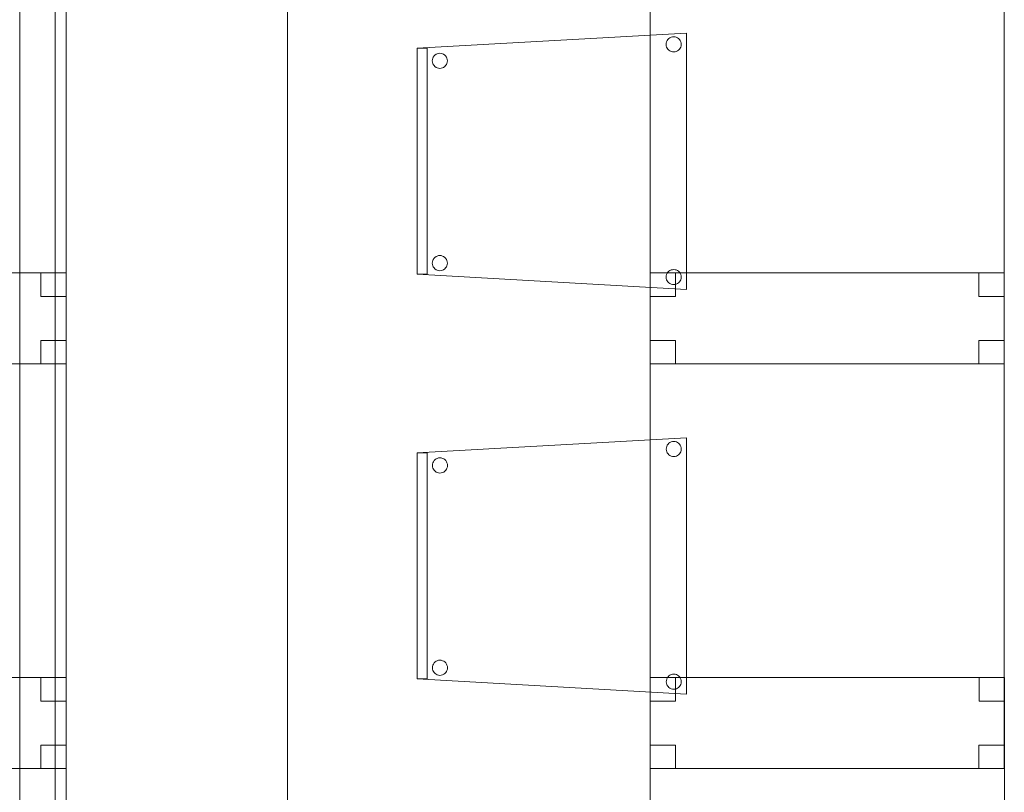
# Model space of a CAD drawing. Header units: metres. Extents: x 391.1 to 430.4, y 12.7 to 29.8.
# Tile 19 of 104: x 400.8 to 402.7, y 14.9 to 16.4. Entities that reach past the tile are written whole.
import ezdxf

# ---------------------------------------------------------------- set-up
doc = ezdxf.new("R2010")
doc.units = ezdxf.units.M
doc.layers.add('01_SUELOS', color=7, linetype='Continuous', lineweight=25, true_color=0x007f00)
for name, color, linetype, lineweight in [('02_MOBILIARIO', 7, 'Continuous', 18), ('A-DETL-____-MBND', 7, 'Continuous', 18), ('S-BEAM-____-OTLN', 7, 'Continuous', 18)]:
    doc.layers.add(name, color=color, linetype=linetype, lineweight=lineweight)

# ---------------------------------------------------------------- blocks, each defined once
blk = doc.blocks.new('Family - Forjat PS-1-153468-02_SAN_P0')
at = {"layer": 'A-DETL-____-MBND', "color": 253, "true_color": 0xaaaaaa}
for p, q in [((0, 14.8491), (0, 0.8)), ((0, 0.8), (0, 14.8491))]:
    blk.add_line(p, q, dxfattribs=at)
blk = doc.blocks.new('Family - Jàssera PS-2-153495-02_SAN_P0')
at = {"layer": 'A-DETL-____-MBND', "color": 253, "true_color": 0xaaaaaa}
for p, q in [((0.5298, 0), (0.5298, 14.0491)), ((0.5298, 14.0491), (0.5298, 0))]:
    blk.add_line(p, q, dxfattribs=at)
blk = doc.blocks.new('Family - Taula 80X70_PB-155372-02_SAN_P0')
at = {"layer": 'A-DETL-____-MBND', "color": 253, "true_color": 0xaaaaaa}
for p, q in [((0, 0), (0, 0.98)), ((0, 0.98), (0.7001, 0.98)), ((0.7001, 0.98), (0, 0.98)), ((0, 0.98), (0, 0)), ((0, 0.9336), (0, 0.98)), ((0, 0.98), (0.05, 0.98)), ((0.05, 0.98), (0, 0.98)), ((0, 0.98), (0, 0.9336)), ((0.05, 0.98), (0.05, 0.9336)), ((0.05, 0.9336), (0.05, 0.98)), ((0.6501, 0.9336), (0.6501, 0.98)), ((0.6501, 0.98), (0.7001, 0.98)), ((0.7001, 0.98), (0.6501, 0.98)), ((0.6501, 0.98), (0.6501, 0.9336)), ((0.7001, 0.98), (0.7001, 0)), ((0.7001, 0), (0.7001, 0.98)), ((0.7001, 0.98), (0.7001, 0.9336)), ((0.7001, 0.9336), (0.7001, 0.98)), ((0.05, 0.9336), (0, 0.9336)), ((0, 0.9336), (0.05, 0.9336)), ((0.7001, 0.9336), (0.6501, 0.9336)), ((0.6501, 0.9336), (0.7001, 0.9336)), ((0, 0), (0, 0.0464)), ((0, 0.0464), (0.05, 0.0464)), ((0.05, 0.0464), (0, 0.0464)), ((0, 0.0464), (0, 0)), ((0.05, 0.0464), (0.05, 0)), ((0.05, 0), (0.05, 0.0464)), ((0.6501, 0), (0.6501, 0.0464)), ((0.6501, 0.0464), (0.7001, 0.0464)), ((0.7001, 0.0464), (0.6501, 0.0464)), ((0.6501, 0.0464), (0.6501, 0)), ((0.7001, 0.0464), (0.7001, 0)), ((0.7001, 0), (0.7001, 0.0464)), ((0.7001, 0), (0, 0)), ((0.05, 0), (0, 0)), ((0, 0), (0.05, 0)), ((0.7001, 0), (0.6501, 0)), ((0.6501, 0), (0.7001, 0)), ((0, 0), (0.7001, 0))]:
    blk.add_line(p, q, dxfattribs=at)
blk = doc.blocks.new('Family - Taula 80X70_PB-155531-02_SAN_P0')
at = {"layer": 'A-DETL-____-MBND', "color": 253, "true_color": 0xaaaaaa}
for p, q in [((0, 0.9336), (0, 0.98)), ((0, 0.98), (0.05, 0.98)), ((0.05, 0.98), (0, 0.98)), ((0, 0.98), (0, 0.9336)), ((0, 0), (0, 0.98)), ((0, 0.98), (0.7001, 0.98)), ((0.7001, 0.98), (0, 0.98)), ((0, 0.98), (0, 0)), ((0.05, 0.98), (0.05, 0.9336)), ((0.05, 0.9336), (0.05, 0.98)), ((0.6501, 0.9336), (0.6501, 0.98)), ((0.6501, 0.98), (0.7001, 0.98)), ((0.7001, 0.98), (0.6501, 0.98)), ((0.6501, 0.98), (0.6501, 0.9336)), ((0.7001, 0.98), (0.7001, 0.9336)), ((0.7001, 0.9336), (0.7001, 0.98)), ((0.7001, 0.98), (0.7001, 0)), ((0.7001, 0), (0.7001, 0.98)), ((0.05, 0.9336), (0, 0.9336)), ((0, 0.9336), (0.05, 0.9336)), ((0.7001, 0.9336), (0.6501, 0.9336)), ((0.6501, 0.9336), (0.7001, 0.9336)), ((0, 0), (0, 0.0464)), ((0, 0.0464), (0.05, 0.0464)), ((0.05, 0.0464), (0, 0.0464)), ((0, 0.0464), (0, 0)), ((0.05, 0.0464), (0.05, 0)), ((0.05, 0), (0.05, 0.0464)), ((0.6501, 0), (0.6501, 0.0464)), ((0.6501, 0.0464), (0.7001, 0.0464)), ((0.7001, 0.0464), (0.6501, 0.0464)), ((0.6501, 0.0464), (0.6501, 0)), ((0.7001, 0.0464), (0.7001, 0)), ((0.7001, 0), (0.7001, 0.0464)), ((0.05, 0), (0, 0)), ((0, 0), (0.05, 0)), ((0.7001, 0), (0, 0)), ((0.7001, 0), (0.6501, 0)), ((0.6501, 0), (0.7001, 0)), ((0, 0), (0.7001, 0))]:
    blk.add_line(p, q, dxfattribs=at)
blk = doc.blocks.new('Family - Taula 80X70_PB-155541-02_SAN_P0')
at = {"layer": 'A-DETL-____-MBND', "color": 253, "true_color": 0xaaaaaa}
for p, q in [((0, 0.9336), (0, 0.98)), ((0, 0.98), (0.05, 0.98)), ((0.05, 0.98), (0, 0.98)), ((0, 0.98), (0, 0.9336)), ((0, 0), (0, 0.98)), ((0, 0.98), (0.7001, 0.98)), ((0.7001, 0.98), (0, 0.98)), ((0, 0.98), (0, 0)), ((0.05, 0.98), (0.05, 0.9336)), ((0.05, 0.9336), (0.05, 0.98)), ((0.6501, 0.9336), (0.6501, 0.98)), ((0.6501, 0.98), (0.7001, 0.98)), ((0.7001, 0.98), (0.6501, 0.98)), ((0.6501, 0.98), (0.6501, 0.9336)), ((0.7001, 0.98), (0.7001, 0)), ((0.7001, 0), (0.7001, 0.98)), ((0.7001, 0.98), (0.7001, 0.9336)), ((0.7001, 0.9336), (0.7001, 0.98)), ((0.05, 0.9336), (0, 0.9336)), ((0, 0.9336), (0.05, 0.9336)), ((0.7001, 0.9336), (0.6501, 0.9336)), ((0.6501, 0.9336), (0.7001, 0.9336)), ((0, 0), (0, 0.0464)), ((0, 0.0464), (0.05, 0.0464)), ((0.05, 0.0464), (0, 0.0464)), ((0, 0.0464), (0, 0)), ((0.05, 0.0464), (0.05, 0)), ((0.05, 0), (0.05, 0.0464)), ((0.6501, 0), (0.6501, 0.0464)), ((0.6501, 0.0464), (0.7001, 0.0464)), ((0.7001, 0.0464), (0.6501, 0.0464)), ((0.6501, 0.0464), (0.6501, 0)), ((0.7001, 0.0464), (0.7001, 0)), ((0.7001, 0), (0.7001, 0.0464)), ((0.7001, 0), (0, 0)), ((0.05, 0), (0, 0)), ((0, 0), (0.05, 0)), ((0.7001, 0), (0.6501, 0)), ((0.6501, 0), (0.7001, 0)), ((0, 0), (0.7001, 0))]:
    blk.add_line(p, q, dxfattribs=at)
blk = doc.blocks.new('Family - Cadira confident_PB-155613-02_SAN_P0')
at = {"layer": 'A-DETL-____-MBND', "color": 253, "true_color": 0xaaaaaa}
for p, q in [((0, 0.4765), (0.5326, 0.5065)), ((0.5326, 0.5065), (0, 0.4765)), ((0.5326, 0.5065), (0.5326, 0)), ((0.5326, 0), (0.5326, 0.5065)), ((0.4926, 0.4842), (0.4928, 0.4868)), ((0.4928, 0.4868), (0.4926, 0.4842)), ((0.4928, 0.4868), (0.4935, 0.4893)), ((0.4935, 0.4893), (0.4928, 0.4868)), ((0.4935, 0.4893), (0.4946, 0.4917)), ((0.4946, 0.4917), (0.4935, 0.4893)), ((0.4946, 0.4917), (0.4961, 0.4938)), ((0.4961, 0.4938), (0.4946, 0.4917)), ((0.4961, 0.4938), (0.4979, 0.4957)), ((0.4979, 0.4957), (0.4961, 0.4938)), ((0.4979, 0.4957), (0.5, 0.4972)), ((0.5, 0.4972), (0.4979, 0.4957)), ((0.5, 0.4972), (0.5024, 0.4983)), ((0.5024, 0.4983), (0.5, 0.4972)), ((0.5024, 0.4983), (0.5049, 0.4989)), ((0.5049, 0.4989), (0.5024, 0.4983)), ((0.5049, 0.4989), (0.5075, 0.4992)), ((0.5075, 0.4992), (0.5049, 0.4989)), ((0.5075, 0.4992), (0.5101, 0.4989)), ((0.5101, 0.4989), (0.5075, 0.4992)), ((0.5101, 0.4989), (0.5126, 0.4983)), ((0.5126, 0.4983), (0.5101, 0.4989)), ((0.5126, 0.4983), (0.515, 0.4972)), ((0.515, 0.4972), (0.5126, 0.4983)), ((0.515, 0.4972), (0.5171, 0.4957)), ((0.5171, 0.4957), (0.515, 0.4972)), ((0.5171, 0.4957), (0.519, 0.4938)), ((0.519, 0.4938), (0.5171, 0.4957)), ((0.519, 0.4938), (0.5204, 0.4917)), ((0.5204, 0.4917), (0.519, 0.4938)), ((0.5204, 0.4917), (0.5215, 0.4893)), ((0.5215, 0.4893), (0.5204, 0.4917)), ((0.5215, 0.4893), (0.5222, 0.4868)), ((0.5222, 0.4868), (0.5215, 0.4893)), ((0.5222, 0.4868), (0.5224, 0.4842)), ((0.5224, 0.4842), (0.5222, 0.4868)), ((0, 0.4765), (0.02, 0.4765)), ((0, 0.03), (0, 0.4765)), ((0.02, 0.4765), (0, 0.4765)), ((0, 0.4765), (0, 0.03)), ((0, 0.03), (0, 0.4765)), ((0, 0.4765), (0, 0.03)), ((0.02, 0.4765), (0.02, 0.03)), ((0.02, 0.03), (0.02, 0.4765)), ((0.4928, 0.4816), (0.4926, 0.4842)), ((0.4926, 0.4842), (0.4928, 0.4816)), ((0.4935, 0.4791), (0.4928, 0.4816)), ((0.4928, 0.4816), (0.4935, 0.4791)), ((0.4946, 0.4768), (0.4935, 0.4791)), ((0.4935, 0.4791), (0.4946, 0.4768)), ((0.4961, 0.4746), (0.4946, 0.4768)), ((0.4946, 0.4768), (0.4961, 0.4746)), ((0.4979, 0.4728), (0.4961, 0.4746)), ((0.4961, 0.4746), (0.4979, 0.4728)), ((0.5, 0.4713), (0.4979, 0.4728)), ((0.4979, 0.4728), (0.5, 0.4713)), ((0.5024, 0.4702), (0.5, 0.4713)), ((0.5, 0.4713), (0.5024, 0.4702)), ((0.5049, 0.4695), (0.5024, 0.4702)), ((0.5024, 0.4702), (0.5049, 0.4695)), ((0.5075, 0.4693), (0.5049, 0.4695)), ((0.5049, 0.4695), (0.5075, 0.4693)), ((0.5101, 0.4695), (0.5075, 0.4693)), ((0.5075, 0.4693), (0.5101, 0.4695)), ((0.5126, 0.4702), (0.5101, 0.4695)), ((0.5101, 0.4695), (0.5126, 0.4702)), ((0.515, 0.4713), (0.5126, 0.4702)), ((0.5126, 0.4702), (0.515, 0.4713)), ((0.5171, 0.4728), (0.515, 0.4713)), ((0.515, 0.4713), (0.5171, 0.4728)), ((0.519, 0.4746), (0.5171, 0.4728)), ((0.5171, 0.4728), (0.519, 0.4746)), ((0.5204, 0.4768), (0.519, 0.4746)), ((0.519, 0.4746), (0.5204, 0.4768)), ((0.5215, 0.4791), (0.5204, 0.4768)), ((0.5204, 0.4768), (0.5215, 0.4791)), ((0.5222, 0.4816), (0.5215, 0.4791)), ((0.5215, 0.4791), (0.5222, 0.4816)), ((0.5224, 0.4842), (0.5222, 0.4816)), ((0.5222, 0.4816), (0.5224, 0.4842)), ((0.0302, 0.4519), (0.0304, 0.4545)), ((0.0304, 0.4545), (0.0302, 0.4519)), ((0.0304, 0.4493), (0.0302, 0.4519)), ((0.0302, 0.4519), (0.0304, 0.4493)), ((0.0304, 0.4545), (0.0311, 0.457)), ((0.0311, 0.457), (0.0304, 0.4545)), ((0.0311, 0.4468), (0.0304, 0.4493)), ((0.0304, 0.4493), (0.0311, 0.4468)), ((0.0311, 0.457), (0.0322, 0.4593)), ((0.0322, 0.4593), (0.0311, 0.457)), ((0.0322, 0.4593), (0.0337, 0.4615)), ((0.0337, 0.4615), (0.0322, 0.4593)), ((0.0337, 0.4615), (0.0355, 0.4633)), ((0.0355, 0.4633), (0.0337, 0.4615)), ((0.0355, 0.4633), (0.0376, 0.4648)), ((0.0376, 0.4648), (0.0355, 0.4633)), ((0.0376, 0.4648), (0.04, 0.4659)), ((0.04, 0.4659), (0.0376, 0.4648)), ((0.04, 0.4659), (0.0425, 0.4666)), ((0.0425, 0.4666), (0.04, 0.4659)), ((0.0425, 0.4666), (0.0451, 0.4668)), ((0.0451, 0.4668), (0.0425, 0.4666)), ((0.0451, 0.4668), (0.0477, 0.4666)), ((0.0477, 0.4666), (0.0451, 0.4668)), ((0.0477, 0.4666), (0.0502, 0.4659)), ((0.0502, 0.4659), (0.0477, 0.4666)), ((0.0502, 0.4659), (0.0526, 0.4648)), ((0.0526, 0.4648), (0.0502, 0.4659)), ((0.0526, 0.4648), (0.0547, 0.4633)), ((0.0547, 0.4633), (0.0526, 0.4648)), ((0.0547, 0.4633), (0.0565, 0.4615)), ((0.0565, 0.4615), (0.0547, 0.4633)), ((0.0565, 0.4615), (0.058, 0.4593)), ((0.058, 0.4593), (0.0565, 0.4615)), ((0.058, 0.4593), (0.0591, 0.457)), ((0.0591, 0.457), (0.058, 0.4593)), ((0.0591, 0.457), (0.0598, 0.4545)), ((0.0598, 0.4545), (0.0591, 0.457)), ((0.0598, 0.4493), (0.0591, 0.4468)), ((0.0591, 0.4468), (0.0598, 0.4493)), ((0.0598, 0.4545), (0.06, 0.4519)), ((0.06, 0.4519), (0.0598, 0.4545)), ((0.06, 0.4519), (0.0598, 0.4493)), ((0.0598, 0.4493), (0.06, 0.4519)), ((0.0322, 0.4444), (0.0311, 0.4468)), ((0.0311, 0.4468), (0.0322, 0.4444)), ((0.0337, 0.4423), (0.0322, 0.4444)), ((0.0322, 0.4444), (0.0337, 0.4423)), ((0.0355, 0.4404), (0.0337, 0.4423)), ((0.0337, 0.4423), (0.0355, 0.4404)), ((0.0376, 0.4389), (0.0355, 0.4404)), ((0.0355, 0.4404), (0.0376, 0.4389)), ((0.04, 0.4378), (0.0376, 0.4389)), ((0.0376, 0.4389), (0.04, 0.4378)), ((0.0425, 0.4372), (0.04, 0.4378)), ((0.04, 0.4378), (0.0425, 0.4372)), ((0.0451, 0.4369), (0.0425, 0.4372)), ((0.0425, 0.4372), (0.0451, 0.4369)), ((0.0477, 0.4372), (0.0451, 0.4369)), ((0.0451, 0.4369), (0.0477, 0.4372)), ((0.0502, 0.4378), (0.0477, 0.4372)), ((0.0477, 0.4372), (0.0502, 0.4378)), ((0.0526, 0.4389), (0.0502, 0.4378)), ((0.0502, 0.4378), (0.0526, 0.4389)), ((0.0547, 0.4404), (0.0526, 0.4389)), ((0.0526, 0.4389), (0.0547, 0.4404)), ((0.0565, 0.4423), (0.0547, 0.4404)), ((0.0547, 0.4404), (0.0565, 0.4423)), ((0.058, 0.4444), (0.0565, 0.4423)), ((0.0565, 0.4423), (0.058, 0.4444)), ((0.0591, 0.4468), (0.058, 0.4444)), ((0.058, 0.4444), (0.0591, 0.4468)), ((0.0311, 0.057), (0.0322, 0.0593)), ((0.0322, 0.0593), (0.0311, 0.057)), ((0.0322, 0.0593), (0.0337, 0.0615)), ((0.0337, 0.0615), (0.0322, 0.0593)), ((0.0337, 0.0615), (0.0355, 0.0633)), ((0.0355, 0.0633), (0.0337, 0.0615)), ((0.0355, 0.0633), (0.0376, 0.0648)), ((0.0376, 0.0648), (0.0355, 0.0633)), ((0.0376, 0.0648), (0.04, 0.0659)), ((0.04, 0.0659), (0.0376, 0.0648)), ((0.04, 0.0659), (0.0425, 0.0666)), ((0.0425, 0.0666), (0.04, 0.0659)), ((0.0425, 0.0666), (0.0451, 0.0668)), ((0.0451, 0.0668), (0.0425, 0.0666)), ((0.0451, 0.0668), (0.0477, 0.0666)), ((0.0477, 0.0666), (0.0451, 0.0668)), ((0.0477, 0.0666), (0.0502, 0.0659)), ((0.0502, 0.0659), (0.0477, 0.0666)), ((0.0502, 0.0659), (0.0526, 0.0648)), ((0.0526, 0.0648), (0.0502, 0.0659)), ((0.0526, 0.0648), (0.0547, 0.0633)), ((0.0547, 0.0633), (0.0526, 0.0648)), ((0.0547, 0.0633), (0.0565, 0.0615)), ((0.0565, 0.0615), (0.0547, 0.0633)), ((0.0565, 0.0615), (0.058, 0.0593)), ((0.058, 0.0593), (0.0565, 0.0615)), ((0.058, 0.0593), (0.0591, 0.057)), ((0.0591, 0.057), (0.058, 0.0593)), ((0.0302, 0.0519), (0.0304, 0.0545)), ((0.0304, 0.0545), (0.0302, 0.0519)), ((0.0304, 0.0493), (0.0302, 0.0519)), ((0.0302, 0.0519), (0.0304, 0.0493)), ((0.0304, 0.0545), (0.0311, 0.057)), ((0.0311, 0.057), (0.0304, 0.0545)), ((0.0311, 0.0468), (0.0304, 0.0493)), ((0.0304, 0.0493), (0.0311, 0.0468)), ((0.0322, 0.0444), (0.0311, 0.0468)), ((0.0311, 0.0468), (0.0322, 0.0444)), ((0.0337, 0.0423), (0.0322, 0.0444)), ((0.0322, 0.0444), (0.0337, 0.0423)), ((0.0355, 0.0404), (0.0337, 0.0423)), ((0.0337, 0.0423), (0.0355, 0.0404)), ((0.0376, 0.0389), (0.0355, 0.0404)), ((0.0355, 0.0404), (0.0376, 0.0389)), ((0.0547, 0.0404), (0.0526, 0.0389)), ((0.0526, 0.0389), (0.0547, 0.0404)), ((0.0565, 0.0423), (0.0547, 0.0404)), ((0.0547, 0.0404), (0.0565, 0.0423)), ((0.058, 0.0444), (0.0565, 0.0423)), ((0.0565, 0.0423), (0.058, 0.0444)), ((0.0591, 0.0468), (0.058, 0.0444)), ((0.058, 0.0444), (0.0591, 0.0468)), ((0.0591, 0.057), (0.0598, 0.0545)), ((0.0598, 0.0545), (0.0591, 0.057)), ((0.0598, 0.0493), (0.0591, 0.0468)), ((0.0591, 0.0468), (0.0598, 0.0493)), ((0.0598, 0.0545), (0.06, 0.0519)), ((0.06, 0.0519), (0.0598, 0.0545)), ((0.06, 0.0519), (0.0598, 0.0493)), ((0.0598, 0.0493), (0.06, 0.0519)), ((0.5024, 0.0383), (0.5049, 0.0389)), ((0.5049, 0.0389), (0.5024, 0.0383)), ((0.5049, 0.0389), (0.5075, 0.0392)), ((0.5075, 0.0392), (0.5049, 0.0389)), ((0.5075, 0.0392), (0.5101, 0.0389)), ((0.5101, 0.0389), (0.5075, 0.0392)), ((0.5101, 0.0389), (0.5126, 0.0383)), ((0.5126, 0.0383), (0.5101, 0.0389)), ((0.02, 0.03), (0, 0.03)), ((0, 0.03), (0.02, 0.03)), ((0.5326, 0), (0, 0.03)), ((0, 0.03), (0.5326, 0)), ((0.04, 0.0378), (0.0376, 0.0389)), ((0.0376, 0.0389), (0.04, 0.0378)), ((0.0425, 0.0372), (0.04, 0.0378)), ((0.04, 0.0378), (0.0425, 0.0372)), ((0.0451, 0.0369), (0.0425, 0.0372)), ((0.0425, 0.0372), (0.0451, 0.0369)), ((0.0477, 0.0372), (0.0451, 0.0369)), ((0.0451, 0.0369), (0.0477, 0.0372)), ((0.0502, 0.0378), (0.0477, 0.0372)), ((0.0477, 0.0372), (0.0502, 0.0378)), ((0.0526, 0.0389), (0.0502, 0.0378)), ((0.0502, 0.0378), (0.0526, 0.0389)), ((0.4926, 0.0242), (0.4928, 0.0268)), ((0.4928, 0.0268), (0.4926, 0.0242)), ((0.4928, 0.0216), (0.4926, 0.0242)), ((0.4926, 0.0242), (0.4928, 0.0216)), ((0.4928, 0.0268), (0.4935, 0.0293)), ((0.4935, 0.0293), (0.4928, 0.0268)), ((0.4935, 0.0191), (0.4928, 0.0216)), ((0.4928, 0.0216), (0.4935, 0.0191)), ((0.4935, 0.0293), (0.4946, 0.0317)), ((0.4946, 0.0317), (0.4935, 0.0293)), ((0.4946, 0.0317), (0.4961, 0.0338)), ((0.4961, 0.0338), (0.4946, 0.0317)), ((0.4961, 0.0338), (0.4979, 0.0357)), ((0.4979, 0.0357), (0.4961, 0.0338)), ((0.4979, 0.0357), (0.5, 0.0372)), ((0.5, 0.0372), (0.4979, 0.0357)), ((0.5, 0.0372), (0.5024, 0.0383)), ((0.5024, 0.0383), (0.5, 0.0372)), ((0.5126, 0.0383), (0.515, 0.0372)), ((0.515, 0.0372), (0.5126, 0.0383)), ((0.515, 0.0372), (0.5171, 0.0357)), ((0.5171, 0.0357), (0.515, 0.0372)), ((0.5171, 0.0357), (0.519, 0.0338)), ((0.519, 0.0338), (0.5171, 0.0357)), ((0.519, 0.0338), (0.5204, 0.0317)), ((0.5204, 0.0317), (0.519, 0.0338)), ((0.5204, 0.0317), (0.5215, 0.0293)), ((0.5215, 0.0293), (0.5204, 0.0317)), ((0.5215, 0.0293), (0.5222, 0.0268)), ((0.5222, 0.0268), (0.5215, 0.0293)), ((0.5222, 0.0216), (0.5215, 0.0191)), ((0.5215, 0.0191), (0.5222, 0.0216)), ((0.5222, 0.0268), (0.5224, 0.0242)), ((0.5224, 0.0242), (0.5222, 0.0268)), ((0.5224, 0.0242), (0.5222, 0.0216)), ((0.5222, 0.0216), (0.5224, 0.0242)), ((0.4946, 0.0168), (0.4935, 0.0191)), ((0.4935, 0.0191), (0.4946, 0.0168)), ((0.4961, 0.0146), (0.4946, 0.0168)), ((0.4946, 0.0168), (0.4961, 0.0146)), ((0.4979, 0.0128), (0.4961, 0.0146)), ((0.4961, 0.0146), (0.4979, 0.0128)), ((0.5, 0.0113), (0.4979, 0.0128)), ((0.4979, 0.0128), (0.5, 0.0113)), ((0.5024, 0.0102), (0.5, 0.0113)), ((0.5, 0.0113), (0.5024, 0.0102)), ((0.5049, 0.0095), (0.5024, 0.0102)), ((0.5024, 0.0102), (0.5049, 0.0095)), ((0.5075, 0.0093), (0.5049, 0.0095)), ((0.5049, 0.0095), (0.5075, 0.0093)), ((0.5101, 0.0095), (0.5075, 0.0093)), ((0.5075, 0.0093), (0.5101, 0.0095)), ((0.5126, 0.0102), (0.5101, 0.0095)), ((0.5101, 0.0095), (0.5126, 0.0102)), ((0.515, 0.0113), (0.5126, 0.0102)), ((0.5126, 0.0102), (0.515, 0.0113)), ((0.5171, 0.0128), (0.515, 0.0113)), ((0.515, 0.0113), (0.5171, 0.0128)), ((0.519, 0.0146), (0.5171, 0.0128)), ((0.5171, 0.0128), (0.519, 0.0146)), ((0.5204, 0.0168), (0.519, 0.0146)), ((0.519, 0.0146), (0.5204, 0.0168)), ((0.5215, 0.0191), (0.5204, 0.0168)), ((0.5204, 0.0168), (0.5215, 0.0191))]:
    blk.add_line(p, q, dxfattribs=at)
blk = doc.blocks.new('Family - Taula 80X70_PB-155617-02_SAN_P0')
at = {"layer": 'A-DETL-____-MBND', "color": 253, "true_color": 0xaaaaaa}
for p, q in [((0, 0), (0, 0.98)), ((0, 0.98), (0.7001, 0.98)), ((0.7001, 0.98), (0, 0.98)), ((0, 0.98), (0, 0)), ((0, 0.9336), (0, 0.98)), ((0, 0.98), (0.05, 0.98)), ((0.05, 0.98), (0, 0.98)), ((0, 0.98), (0, 0.9336)), ((0.05, 0.98), (0.05, 0.9336)), ((0.05, 0.9336), (0.05, 0.98)), ((0.6501, 0.9336), (0.6501, 0.98)), ((0.6501, 0.98), (0.7001, 0.98)), ((0.7001, 0.98), (0.6501, 0.98)), ((0.6501, 0.98), (0.6501, 0.9336)), ((0.7001, 0.98), (0.7001, 0.9336)), ((0.7001, 0.9336), (0.7001, 0.98)), ((0.7001, 0.98), (0.7001, 0)), ((0.7001, 0), (0.7001, 0.98)), ((0.05, 0.9336), (0, 0.9336)), ((0, 0.9336), (0.05, 0.9336)), ((0.7001, 0.9336), (0.6501, 0.9336)), ((0.6501, 0.9336), (0.7001, 0.9336)), ((0, 0), (0, 0.0464)), ((0, 0.0464), (0.05, 0.0464)), ((0.05, 0.0464), (0, 0.0464)), ((0, 0.0464), (0, 0)), ((0.05, 0.0464), (0.05, 0)), ((0.05, 0), (0.05, 0.0464)), ((0.6501, 0), (0.6501, 0.0464)), ((0.6501, 0.0464), (0.7001, 0.0464)), ((0.7001, 0.0464), (0.6501, 0.0464)), ((0.6501, 0.0464), (0.6501, 0)), ((0.7001, 0.0464), (0.7001, 0)), ((0.7001, 0), (0.7001, 0.0464)), ((0.7001, 0), (0, 0)), ((0.05, 0), (0, 0)), ((0, 0), (0.05, 0)), ((0.7001, 0), (0.6501, 0)), ((0.6501, 0), (0.7001, 0)), ((0, 0), (0.7001, 0))]:
    blk.add_line(p, q, dxfattribs=at)
blk = doc.blocks.new('Family - LONDR55-XX_ZZ-ARQ-CAA-M3D-Londres55-155706-02_SAN_P0')
at = {"layer": 'A-DETL-____-MBND', "color": 253, "true_color": 0xaaaaaa}
for p, q in [((2, 0), (2, 14.081)), ((2, 14.081), (2, 0))]:
    blk.add_line(p, q, dxfattribs=at)
blk = doc.blocks.new('Family - Cadira confident_PB-155720-02_SAN_P0')
at = {"layer": 'A-DETL-____-MBND', "color": 253, "true_color": 0xaaaaaa}
for p, q in [((0, 0.4765), (0.5326, 0.5065)), ((0.5326, 0.5065), (0, 0.4765)), ((0.5326, 0.5065), (0.5326, 0)), ((0.5326, 0), (0.5326, 0.5065)), ((0.4926, 0.4842), (0.4928, 0.4868)), ((0.4928, 0.4868), (0.4926, 0.4842)), ((0.4928, 0.4868), (0.4935, 0.4893)), ((0.4935, 0.4893), (0.4928, 0.4868)), ((0.4935, 0.4893), (0.4946, 0.4917)), ((0.4946, 0.4917), (0.4935, 0.4893)), ((0.4946, 0.4917), (0.4961, 0.4938)), ((0.4961, 0.4938), (0.4946, 0.4917)), ((0.4961, 0.4938), (0.4979, 0.4957)), ((0.4979, 0.4957), (0.4961, 0.4938)), ((0.4979, 0.4957), (0.5, 0.4972)), ((0.5, 0.4972), (0.4979, 0.4957)), ((0.5, 0.4972), (0.5024, 0.4983)), ((0.5024, 0.4983), (0.5, 0.4972)), ((0.5024, 0.4983), (0.5049, 0.4989)), ((0.5049, 0.4989), (0.5024, 0.4983)), ((0.5049, 0.4989), (0.5075, 0.4992)), ((0.5075, 0.4992), (0.5049, 0.4989)), ((0.5075, 0.4992), (0.5101, 0.4989)), ((0.5101, 0.4989), (0.5075, 0.4992)), ((0.5101, 0.4989), (0.5126, 0.4983)), ((0.5126, 0.4983), (0.5101, 0.4989)), ((0.5126, 0.4983), (0.515, 0.4972)), ((0.515, 0.4972), (0.5126, 0.4983)), ((0.515, 0.4972), (0.5171, 0.4957)), ((0.5171, 0.4957), (0.515, 0.4972)), ((0.5171, 0.4957), (0.519, 0.4938)), ((0.519, 0.4938), (0.5171, 0.4957)), ((0.519, 0.4938), (0.5204, 0.4917)), ((0.5204, 0.4917), (0.519, 0.4938)), ((0.5204, 0.4917), (0.5215, 0.4893)), ((0.5215, 0.4893), (0.5204, 0.4917)), ((0.5215, 0.4893), (0.5222, 0.4868)), ((0.5222, 0.4868), (0.5215, 0.4893)), ((0.5222, 0.4868), (0.5224, 0.4842)), ((0.5224, 0.4842), (0.5222, 0.4868)), ((0, 0.03), (0, 0.4765)), ((0, 0.4765), (0, 0.03)), ((0, 0.4765), (0.02, 0.4765)), ((0, 0.03), (0, 0.4765)), ((0.02, 0.4765), (0, 0.4765)), ((0, 0.4765), (0, 0.03)), ((0.02, 0.4765), (0.02, 0.03)), ((0.02, 0.03), (0.02, 0.4765)), ((0.4928, 0.4816), (0.4926, 0.4842)), ((0.4926, 0.4842), (0.4928, 0.4816)), ((0.4935, 0.4791), (0.4928, 0.4816)), ((0.4928, 0.4816), (0.4935, 0.4791)), ((0.4946, 0.4768), (0.4935, 0.4791)), ((0.4935, 0.4791), (0.4946, 0.4768)), ((0.4961, 0.4746), (0.4946, 0.4768)), ((0.4946, 0.4768), (0.4961, 0.4746)), ((0.4979, 0.4728), (0.4961, 0.4746)), ((0.4961, 0.4746), (0.4979, 0.4728)), ((0.5, 0.4713), (0.4979, 0.4728)), ((0.4979, 0.4728), (0.5, 0.4713)), ((0.5024, 0.4702), (0.5, 0.4713)), ((0.5, 0.4713), (0.5024, 0.4702)), ((0.5049, 0.4695), (0.5024, 0.4702)), ((0.5024, 0.4702), (0.5049, 0.4695)), ((0.5075, 0.4693), (0.5049, 0.4695)), ((0.5049, 0.4695), (0.5075, 0.4693)), ((0.5101, 0.4695), (0.5075, 0.4693)), ((0.5075, 0.4693), (0.5101, 0.4695)), ((0.5126, 0.4702), (0.5101, 0.4695)), ((0.5101, 0.4695), (0.5126, 0.4702)), ((0.515, 0.4713), (0.5126, 0.4702)), ((0.5126, 0.4702), (0.515, 0.4713)), ((0.5171, 0.4728), (0.515, 0.4713)), ((0.515, 0.4713), (0.5171, 0.4728)), ((0.519, 0.4746), (0.5171, 0.4728)), ((0.5171, 0.4728), (0.519, 0.4746)), ((0.5204, 0.4768), (0.519, 0.4746)), ((0.519, 0.4746), (0.5204, 0.4768)), ((0.5215, 0.4791), (0.5204, 0.4768)), ((0.5204, 0.4768), (0.5215, 0.4791)), ((0.5222, 0.4816), (0.5215, 0.4791)), ((0.5215, 0.4791), (0.5222, 0.4816)), ((0.5224, 0.4842), (0.5222, 0.4816)), ((0.5222, 0.4816), (0.5224, 0.4842)), ((0.0302, 0.4519), (0.0304, 0.4545)), ((0.0304, 0.4545), (0.0302, 0.4519)), ((0.0304, 0.4493), (0.0302, 0.4519)), ((0.0302, 0.4519), (0.0304, 0.4493)), ((0.0304, 0.4545), (0.0311, 0.457)), ((0.0311, 0.457), (0.0304, 0.4545)), ((0.0311, 0.4468), (0.0304, 0.4493)), ((0.0304, 0.4493), (0.0311, 0.4468)), ((0.0311, 0.457), (0.0322, 0.4593)), ((0.0322, 0.4593), (0.0311, 0.457)), ((0.0322, 0.4593), (0.0337, 0.4615)), ((0.0337, 0.4615), (0.0322, 0.4593)), ((0.0337, 0.4615), (0.0355, 0.4633)), ((0.0355, 0.4633), (0.0337, 0.4615)), ((0.0355, 0.4633), (0.0376, 0.4648)), ((0.0376, 0.4648), (0.0355, 0.4633)), ((0.0376, 0.4648), (0.04, 0.4659)), ((0.04, 0.4659), (0.0376, 0.4648)), ((0.04, 0.4659), (0.0425, 0.4666)), ((0.0425, 0.4666), (0.04, 0.4659)), ((0.0425, 0.4666), (0.0451, 0.4668)), ((0.0451, 0.4668), (0.0425, 0.4666)), ((0.0451, 0.4668), (0.0477, 0.4666)), ((0.0477, 0.4666), (0.0451, 0.4668)), ((0.0477, 0.4666), (0.0502, 0.4659)), ((0.0502, 0.4659), (0.0477, 0.4666)), ((0.0502, 0.4659), (0.0526, 0.4648)), ((0.0526, 0.4648), (0.0502, 0.4659)), ((0.0526, 0.4648), (0.0547, 0.4633)), ((0.0547, 0.4633), (0.0526, 0.4648)), ((0.0547, 0.4633), (0.0565, 0.4615)), ((0.0565, 0.4615), (0.0547, 0.4633)), ((0.0565, 0.4615), (0.058, 0.4593)), ((0.058, 0.4593), (0.0565, 0.4615)), ((0.058, 0.4593), (0.0591, 0.457)), ((0.0591, 0.457), (0.058, 0.4593)), ((0.0591, 0.457), (0.0598, 0.4545)), ((0.0598, 0.4545), (0.0591, 0.457)), ((0.0598, 0.4493), (0.0591, 0.4468)), ((0.0591, 0.4468), (0.0598, 0.4493)), ((0.0598, 0.4545), (0.06, 0.4519)), ((0.06, 0.4519), (0.0598, 0.4545)), ((0.06, 0.4519), (0.0598, 0.4493)), ((0.0598, 0.4493), (0.06, 0.4519)), ((0.0322, 0.4444), (0.0311, 0.4468)), ((0.0311, 0.4468), (0.0322, 0.4444)), ((0.0337, 0.4423), (0.0322, 0.4444)), ((0.0322, 0.4444), (0.0337, 0.4423)), ((0.0355, 0.4404), (0.0337, 0.4423)), ((0.0337, 0.4423), (0.0355, 0.4404)), ((0.0376, 0.4389), (0.0355, 0.4404)), ((0.0355, 0.4404), (0.0376, 0.4389)), ((0.04, 0.4378), (0.0376, 0.4389)), ((0.0376, 0.4389), (0.04, 0.4378)), ((0.0425, 0.4372), (0.04, 0.4378)), ((0.04, 0.4378), (0.0425, 0.4372)), ((0.0451, 0.4369), (0.0425, 0.4372)), ((0.0425, 0.4372), (0.0451, 0.4369)), ((0.0477, 0.4372), (0.0451, 0.4369)), ((0.0451, 0.4369), (0.0477, 0.4372)), ((0.0502, 0.4378), (0.0477, 0.4372)), ((0.0477, 0.4372), (0.0502, 0.4378)), ((0.0526, 0.4389), (0.0502, 0.4378)), ((0.0502, 0.4378), (0.0526, 0.4389)), ((0.0547, 0.4404), (0.0526, 0.4389)), ((0.0526, 0.4389), (0.0547, 0.4404)), ((0.0565, 0.4423), (0.0547, 0.4404)), ((0.0547, 0.4404), (0.0565, 0.4423)), ((0.058, 0.4444), (0.0565, 0.4423)), ((0.0565, 0.4423), (0.058, 0.4444)), ((0.0591, 0.4468), (0.058, 0.4444)), ((0.058, 0.4444), (0.0591, 0.4468)), ((0.0311, 0.057), (0.0322, 0.0593)), ((0.0322, 0.0593), (0.0311, 0.057)), ((0.0322, 0.0593), (0.0337, 0.0615)), ((0.0337, 0.0615), (0.0322, 0.0593)), ((0.0337, 0.0615), (0.0355, 0.0633)), ((0.0355, 0.0633), (0.0337, 0.0615)), ((0.0355, 0.0633), (0.0376, 0.0648)), ((0.0376, 0.0648), (0.0355, 0.0633)), ((0.0376, 0.0648), (0.04, 0.0659)), ((0.04, 0.0659), (0.0376, 0.0648)), ((0.04, 0.0659), (0.0425, 0.0666)), ((0.0425, 0.0666), (0.04, 0.0659)), ((0.0425, 0.0666), (0.0451, 0.0668)), ((0.0451, 0.0668), (0.0425, 0.0666)), ((0.0451, 0.0668), (0.0477, 0.0666)), ((0.0477, 0.0666), (0.0451, 0.0668)), ((0.0477, 0.0666), (0.0502, 0.0659)), ((0.0502, 0.0659), (0.0477, 0.0666)), ((0.0502, 0.0659), (0.0526, 0.0648)), ((0.0526, 0.0648), (0.0502, 0.0659)), ((0.0526, 0.0648), (0.0547, 0.0633)), ((0.0547, 0.0633), (0.0526, 0.0648)), ((0.0547, 0.0633), (0.0565, 0.0615)), ((0.0565, 0.0615), (0.0547, 0.0633)), ((0.0565, 0.0615), (0.058, 0.0593)), ((0.058, 0.0593), (0.0565, 0.0615)), ((0.058, 0.0593), (0.0591, 0.057)), ((0.0591, 0.057), (0.058, 0.0593)), ((0.0302, 0.0519), (0.0304, 0.0545)), ((0.0304, 0.0545), (0.0302, 0.0519)), ((0.0304, 0.0493), (0.0302, 0.0519)), ((0.0302, 0.0519), (0.0304, 0.0493)), ((0.0304, 0.0545), (0.0311, 0.057)), ((0.0311, 0.057), (0.0304, 0.0545)), ((0.0311, 0.0468), (0.0304, 0.0493)), ((0.0304, 0.0493), (0.0311, 0.0468)), ((0.0322, 0.0444), (0.0311, 0.0468)), ((0.0311, 0.0468), (0.0322, 0.0444)), ((0.0337, 0.0423), (0.0322, 0.0444)), ((0.0322, 0.0444), (0.0337, 0.0423)), ((0.0355, 0.0404), (0.0337, 0.0423)), ((0.0337, 0.0423), (0.0355, 0.0404)), ((0.0376, 0.0389), (0.0355, 0.0404)), ((0.0355, 0.0404), (0.0376, 0.0389)), ((0.0547, 0.0404), (0.0526, 0.0389)), ((0.0526, 0.0389), (0.0547, 0.0404)), ((0.0565, 0.0423), (0.0547, 0.0404)), ((0.0547, 0.0404), (0.0565, 0.0423)), ((0.058, 0.0444), (0.0565, 0.0423)), ((0.0565, 0.0423), (0.058, 0.0444)), ((0.0591, 0.0468), (0.058, 0.0444)), ((0.058, 0.0444), (0.0591, 0.0468)), ((0.0591, 0.057), (0.0598, 0.0545)), ((0.0598, 0.0545), (0.0591, 0.057)), ((0.0598, 0.0493), (0.0591, 0.0468)), ((0.0591, 0.0468), (0.0598, 0.0493)), ((0.0598, 0.0545), (0.06, 0.0519)), ((0.06, 0.0519), (0.0598, 0.0545)), ((0.06, 0.0519), (0.0598, 0.0493)), ((0.0598, 0.0493), (0.06, 0.0519)), ((0.5024, 0.0383), (0.5049, 0.0389)), ((0.5049, 0.0389), (0.5024, 0.0383)), ((0.5049, 0.0389), (0.5075, 0.0392)), ((0.5075, 0.0392), (0.5049, 0.0389)), ((0.5075, 0.0392), (0.5101, 0.0389)), ((0.5101, 0.0389), (0.5075, 0.0392)), ((0.5101, 0.0389), (0.5126, 0.0383)), ((0.5126, 0.0383), (0.5101, 0.0389)), ((0.5326, 0), (0, 0.03)), ((0, 0.03), (0.5326, 0)), ((0.02, 0.03), (0, 0.03)), ((0, 0.03), (0.02, 0.03)), ((0.04, 0.0378), (0.0376, 0.0389)), ((0.0376, 0.0389), (0.04, 0.0378)), ((0.0425, 0.0372), (0.04, 0.0378)), ((0.04, 0.0378), (0.0425, 0.0372)), ((0.0451, 0.0369), (0.0425, 0.0372)), ((0.0425, 0.0372), (0.0451, 0.0369)), ((0.0477, 0.0372), (0.0451, 0.0369)), ((0.0451, 0.0369), (0.0477, 0.0372)), ((0.0502, 0.0378), (0.0477, 0.0372)), ((0.0477, 0.0372), (0.0502, 0.0378)), ((0.0526, 0.0389), (0.0502, 0.0378)), ((0.0502, 0.0378), (0.0526, 0.0389)), ((0.4926, 0.0242), (0.4928, 0.0268)), ((0.4928, 0.0268), (0.4926, 0.0242)), ((0.4928, 0.0216), (0.4926, 0.0242)), ((0.4926, 0.0242), (0.4928, 0.0216)), ((0.4928, 0.0268), (0.4935, 0.0293)), ((0.4935, 0.0293), (0.4928, 0.0268)), ((0.4935, 0.0191), (0.4928, 0.0216)), ((0.4928, 0.0216), (0.4935, 0.0191)), ((0.4935, 0.0293), (0.4946, 0.0317)), ((0.4946, 0.0317), (0.4935, 0.0293)), ((0.4946, 0.0317), (0.4961, 0.0338)), ((0.4961, 0.0338), (0.4946, 0.0317)), ((0.4961, 0.0338), (0.4979, 0.0357)), ((0.4979, 0.0357), (0.4961, 0.0338)), ((0.4979, 0.0357), (0.5, 0.0372)), ((0.5, 0.0372), (0.4979, 0.0357)), ((0.5, 0.0372), (0.5024, 0.0383)), ((0.5024, 0.0383), (0.5, 0.0372)), ((0.5126, 0.0383), (0.515, 0.0372)), ((0.515, 0.0372), (0.5126, 0.0383)), ((0.515, 0.0372), (0.5171, 0.0357)), ((0.5171, 0.0357), (0.515, 0.0372)), ((0.5171, 0.0357), (0.519, 0.0338)), ((0.519, 0.0338), (0.5171, 0.0357)), ((0.519, 0.0338), (0.5204, 0.0317)), ((0.5204, 0.0317), (0.519, 0.0338)), ((0.5204, 0.0317), (0.5215, 0.0293)), ((0.5215, 0.0293), (0.5204, 0.0317)), ((0.5215, 0.0293), (0.5222, 0.0268)), ((0.5222, 0.0268), (0.5215, 0.0293)), ((0.5222, 0.0216), (0.5215, 0.0191)), ((0.5215, 0.0191), (0.5222, 0.0216)), ((0.5222, 0.0268), (0.5224, 0.0242)), ((0.5224, 0.0242), (0.5222, 0.0268)), ((0.5224, 0.0242), (0.5222, 0.0216)), ((0.5222, 0.0216), (0.5224, 0.0242)), ((0.4946, 0.0168), (0.4935, 0.0191)), ((0.4935, 0.0191), (0.4946, 0.0168)), ((0.4961, 0.0146), (0.4946, 0.0168)), ((0.4946, 0.0168), (0.4961, 0.0146)), ((0.4979, 0.0128), (0.4961, 0.0146)), ((0.4961, 0.0146), (0.4979, 0.0128)), ((0.5, 0.0113), (0.4979, 0.0128)), ((0.4979, 0.0128), (0.5, 0.0113)), ((0.5024, 0.0102), (0.5, 0.0113)), ((0.5, 0.0113), (0.5024, 0.0102)), ((0.5049, 0.0095), (0.5024, 0.0102)), ((0.5024, 0.0102), (0.5049, 0.0095)), ((0.5075, 0.0093), (0.5049, 0.0095)), ((0.5049, 0.0095), (0.5075, 0.0093)), ((0.5101, 0.0095), (0.5075, 0.0093)), ((0.5075, 0.0093), (0.5101, 0.0095)), ((0.5126, 0.0102), (0.5101, 0.0095)), ((0.5101, 0.0095), (0.5126, 0.0102)), ((0.515, 0.0113), (0.5126, 0.0102)), ((0.5126, 0.0102), (0.515, 0.0113)), ((0.5171, 0.0128), (0.515, 0.0113)), ((0.515, 0.0113), (0.5171, 0.0128)), ((0.519, 0.0146), (0.5171, 0.0128)), ((0.5171, 0.0128), (0.519, 0.0146)), ((0.5204, 0.0168), (0.519, 0.0146)), ((0.519, 0.0146), (0.5204, 0.0168)), ((0.5215, 0.0191), (0.5204, 0.0168)), ((0.5204, 0.0168), (0.5215, 0.0191))]:
    blk.add_line(p, q, dxfattribs=at)
blk = doc.blocks.new('Family - Taula 80X70_PB-155891-02_SAN_P0')
at = {"layer": 'A-DETL-____-MBND', "color": 253, "true_color": 0xaaaaaa}
for p, q in [((0, 0.9336), (0, 0.98)), ((0, 0.98), (0.05, 0.98)), ((0.05, 0.98), (0, 0.98)), ((0, 0.98), (0, 0.9336)), ((0, 0), (0, 0.98)), ((0, 0.98), (0.7001, 0.98)), ((0.7001, 0.98), (0, 0.98)), ((0, 0.98), (0, 0)), ((0.05, 0.98), (0.05, 0.9336)), ((0.05, 0.9336), (0.05, 0.98)), ((0.6501, 0.9336), (0.6501, 0.98)), ((0.6501, 0.98), (0.7001, 0.98)), ((0.7001, 0.98), (0.6501, 0.98)), ((0.6501, 0.98), (0.6501, 0.9336)), ((0.7001, 0.98), (0.7001, 0)), ((0.7001, 0), (0.7001, 0.98)), ((0.7001, 0.98), (0.7001, 0.9336)), ((0.7001, 0.9336), (0.7001, 0.98)), ((0.05, 0.9336), (0, 0.9336)), ((0, 0.9336), (0.05, 0.9336)), ((0.7001, 0.9336), (0.6501, 0.9336)), ((0.6501, 0.9336), (0.7001, 0.9336)), ((0, 0), (0, 0.0464)), ((0, 0.0464), (0.05, 0.0464)), ((0.05, 0.0464), (0, 0.0464)), ((0, 0.0464), (0, 0)), ((0.05, 0.0464), (0.05, 0)), ((0.05, 0), (0.05, 0.0464)), ((0.6501, 0), (0.6501, 0.0464)), ((0.6501, 0.0464), (0.7001, 0.0464)), ((0.7001, 0.0464), (0.6501, 0.0464)), ((0.6501, 0.0464), (0.6501, 0)), ((0.7001, 0.0464), (0.7001, 0)), ((0.7001, 0), (0.7001, 0.0464)), ((0.05, 0), (0, 0)), ((0, 0), (0.05, 0)), ((0.7001, 0), (0, 0)), ((0.7001, 0), (0.6501, 0)), ((0.6501, 0), (0.7001, 0)), ((0, 0), (0.7001, 0))]:
    blk.add_line(p, q, dxfattribs=at)
blk = doc.blocks.new('Family - Taula 80X70_PB-155989-02_SAN_P0')
at = {"layer": 'A-DETL-____-MBND', "color": 253, "true_color": 0xaaaaaa}
for p, q in [((0, 0.9336), (0, 0.98)), ((0, 0.98), (0.05, 0.98)), ((0.05, 0.98), (0, 0.98)), ((0, 0.98), (0, 0.9336)), ((0, 0), (0, 0.98)), ((0, 0.98), (0.7001, 0.98)), ((0.7001, 0.98), (0, 0.98)), ((0, 0.98), (0, 0)), ((0.05, 0.98), (0.05, 0.9336)), ((0.05, 0.9336), (0.05, 0.98)), ((0.6501, 0.9336), (0.6501, 0.98)), ((0.6501, 0.98), (0.7001, 0.98)), ((0.7001, 0.98), (0.6501, 0.98)), ((0.6501, 0.98), (0.6501, 0.9336)), ((0.7001, 0.98), (0.7001, 0.9336)), ((0.7001, 0.9336), (0.7001, 0.98)), ((0.7001, 0.98), (0.7001, 0)), ((0.7001, 0), (0.7001, 0.98)), ((0.05, 0.9336), (0, 0.9336)), ((0, 0.9336), (0.05, 0.9336)), ((0.7001, 0.9336), (0.6501, 0.9336)), ((0.6501, 0.9336), (0.7001, 0.9336)), ((0, 0), (0, 0.0464)), ((0, 0.0464), (0.05, 0.0464)), ((0.05, 0.0464), (0, 0.0464)), ((0, 0.0464), (0, 0)), ((0.05, 0.0464), (0.05, 0)), ((0.05, 0), (0.05, 0.0464)), ((0.6501, 0), (0.6501, 0.0464)), ((0.6501, 0.0464), (0.7001, 0.0464)), ((0.7001, 0.0464), (0.6501, 0.0464)), ((0.6501, 0.0464), (0.6501, 0)), ((0.7001, 0.0464), (0.7001, 0)), ((0.7001, 0), (0.7001, 0.0464)), ((0.7001, 0), (0, 0)), ((0.05, 0), (0, 0)), ((0, 0), (0.05, 0)), ((0.7001, 0), (0.6501, 0)), ((0.6501, 0), (0.7001, 0)), ((0, 0), (0.7001, 0))]:
    blk.add_line(p, q, dxfattribs=at)
blk = doc.blocks.new('LONDR55-XX_ZZ-ARQ-CAA-M3D-Londres55_ifc-1-02_SAN_P0')
at = {"layer": '01_SUELOS', "color": 253, "lineweight": 18, "true_color": 0xaaaaaa}
for name, p in [('Family - LONDR55-XX_ZZ-ARQ-CAA-M3D-Londres55-155706-02_SAN_P0', (398.8264, 14.1807)), ('Family - Forjat PS-1-153468-02_SAN_P0', (400.7564, 13.3806))]:
    blk.add_blockref(name, p, dxfattribs=at)
at = {"layer": '02_MOBILIARIO', "color": 253, "lineweight": 18, "true_color": 0xaaaaaa}
for name, p in [('Family - Taula 80X70_PB-155531-02_SAN_P0', (400.148, 15.7129)), ('Family - Taula 80X70_PB-155617-02_SAN_P0', (402.003, 15.7129)), ('Family - Cadira confident_PB-155720-02_SAN_P0', (401.5421, 15.8604)), ('Family - Taula 80X70_PB-155372-02_SAN_P0', (400.1481, 14.9129)), ('Family - Taula 80X70_PB-155989-02_SAN_P0', (402.0031, 14.9129)), ('Family - Cadira confident_PB-155613-02_SAN_P0', (401.5422, 15.0604)), ('Family - Taula 80X70_PB-155891-02_SAN_P0', (400.1482, 14.1129)), ('Family - Taula 80X70_PB-155541-02_SAN_P0', (402.0032, 14.1129))]:
    blk.add_blockref(name, p, dxfattribs=at)
at = {"layer": 'S-BEAM-____-OTLN', "color": 253, "lineweight": 18, "true_color": 0xaaaaaa}
blk.add_blockref('Family - Jàssera PS-2-153495-02_SAN_P0', (400.7564, 14.1806), dxfattribs=at)

msp = doc.modelspace()

# ---------------------------------------------------------------- block references
at = {"lineweight": 5}
msp.add_blockref('LONDR55-XX_ZZ-ARQ-CAA-M3D-Londres55_ifc-1-02_SAN_P0', (0, 0), dxfattribs=at)

doc.saveas('drawing.dxf')
